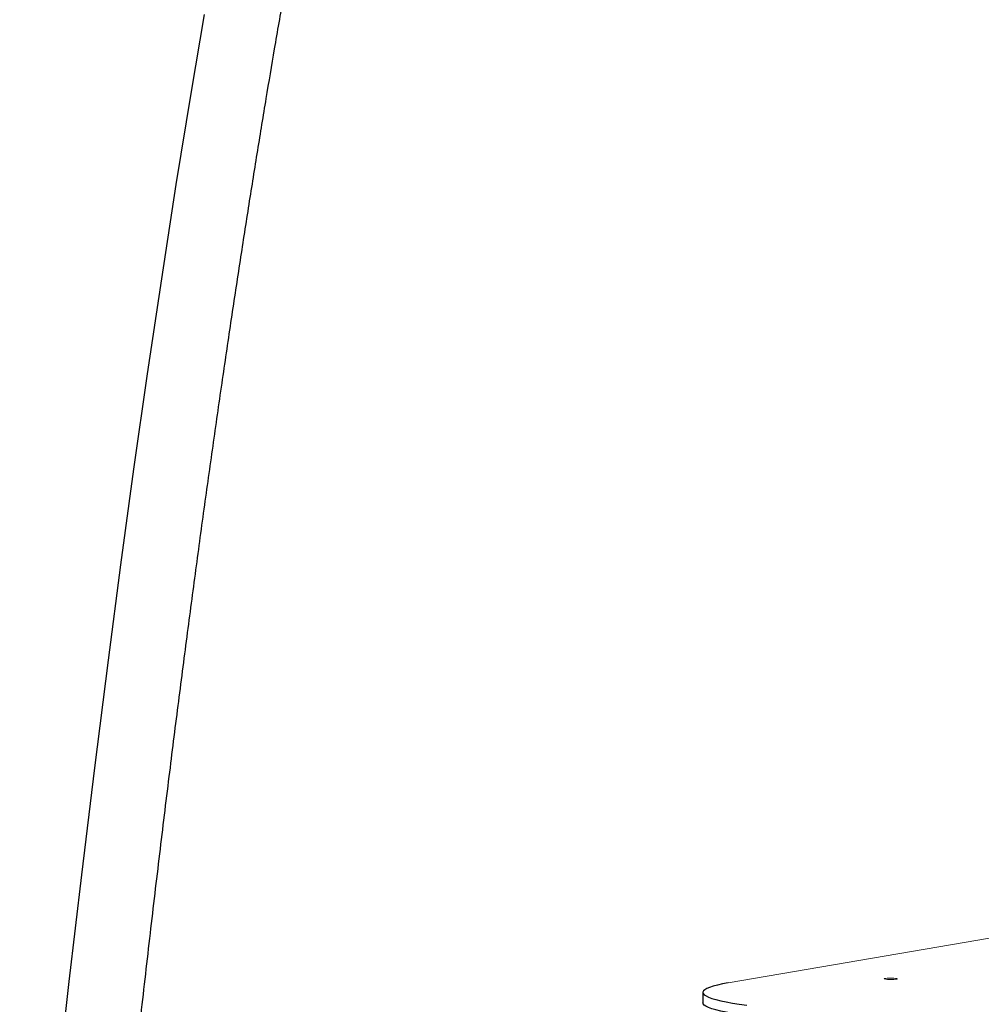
# Model space of a CAD drawing. Header units: millimetres. Extents: x -1472 to 1442, y -78 to 2620.
# Tile 38 of 102: x -1438 to -998, y 1549 to 1999. Entities that reach past the tile are written whole.
import ezdxf

# ---------------------------------------------------------------- set-up
doc = ezdxf.new("R2010")
doc.units = ezdxf.units.MM

msp = doc.modelspace()

# ---------------------------------------------------------------- linework, layer by layer
at = {"color": 144, "linetype": 'Continuous', "lineweight": 18}
msp.add_line((-913.05, 1592.92), (-1113.78, 1558.58), dxfattribs=at)
at = {"color": 7, "linetype": 'Continuous', "lineweight": 25}
msp.add_line((-1125.35, 1554.24), (-1125.38, 1549.5), dxfattribs=at)
at = {"color": 7, "linetype": 'Continuous', "lineweight": 25, "flags": 128}
for points in [[(-1353.67, 2001.81), (-1359.63, 1966.62), (-1366.52, 1924.04), (-1373.21, 1880.91), (-1379.66, 1837.41), (-1385.89, 1793.72), (-1391.88, 1750), (-1397.62, 1706.39), (-1403.88, 1656.97), (-1409.81, 1608.05), (-1415.48, 1559.28), (-1420.99, 1509.69)], [(-1113.78, 1558.58), (-1116.4, 1558.09), (-1118.7, 1557.59), (-1120.66, 1557.07), (-1122.29, 1556.54), (-1123.58, 1556), (-1124.52, 1555.44), (-1125.11, 1554.88), (-1125.34, 1554.32), (-1125.22, 1553.75), (-1124.74, 1553.18), (-1123.91, 1552.61), (-1122.73, 1552.05), (-1121.21, 1551.49), (-1119.35, 1550.94), (-1117.15, 1550.4), (-1114.64, 1549.88), (-1111.81, 1549.36), (-1108.67, 1548.87), (-1105.25, 1548.39)], [(-1079.51, 1541.28), (-1084.35, 1541.61), (-1089, 1541.97), (-1093.43, 1542.35), (-1097.63, 1542.76), (-1101.59, 1543.2), (-1105.29, 1543.65), (-1108.71, 1544.13), (-1111.84, 1544.63), (-1114.67, 1545.14), (-1117.19, 1545.66), (-1119.38, 1546.2), (-1121.25, 1546.75), (-1122.77, 1547.31), (-1123.95, 1547.87), (-1124.78, 1548.44), (-1125.25, 1549.01), (-1125.38, 1549.5)]]:
    msp.add_lwpolyline(points, dxfattribs=at)
at = {"color": 144, "linetype": 'Continuous', "lineweight": 18, "flags": 128}
msp.add_lwpolyline([(-1037.93, 1560.7), (-1037.12, 1560.63), (-1036.59, 1560.54), (-1036.4, 1560.43), (-1036.57, 1560.33), (-1037.08, 1560.25), (-1037.87, 1560.18), (-1038.84, 1560.15), (-1039.89, 1560.16), (-1040.87, 1560.2), (-1041.67, 1560.27), (-1042.21, 1560.37), (-1042.4, 1560.47), (-1042.23, 1560.57), (-1041.72, 1560.66), (-1040.93, 1560.72), (-1039.95, 1560.75), (-1038.91, 1560.75), (-1037.93, 1560.7)], dxfattribs=at)
at = {"color": 7, "linetype": 'Continuous', "lineweight": 25}
msp.add_open_spline([(-1090.06, 720.38), (-1091.54, 717.17), (-1094.43, 710.92), (-1098.91, 701.31), (-1103.29, 691.97), (-1107.56, 682.92), (-1111.7, 674.22), (-1115.92, 665.41), (-1120.16, 656.59), (-1124.39, 647.87), (-1128.29, 639.88), (-1131.84, 632.66), (-1134.87, 626.52), (-1137.41, 621.4), (-1139.48, 617.25), (-1141.26, 613.68), (-1142.75, 610.7), (-1143.94, 608.33), (-1144.84, 606.55), (-1145.45, 605.34), (-1145.9, 604.43), (-1146.35, 603.54), (-1146.93, 602.38), (-1147.77, 600.73), (-1148.85, 598.6), (-1150.14, 596.05), (-1151.94, 592.51), (-1154.29, 587.9), (-1157.27, 582.09), (-1160.95, 574.96), (-1165.42, 566.35), (-1170.76, 556.18), (-1176.52, 545.31), (-1183.67, 531.99), (-1192.12, 516.49), (-1201.91, 498.92), (-1209.67, 485.31), (-1215.18, 475.82), (-1218.18, 470.7), (-1220.75, 466.33), (-1222.91, 462.7), (-1224.87, 459.41), (-1226.9, 456.03), (-1229.75, 451.31), (-1233.44, 445.25), (-1237.89, 438.04), (-1242.5, 430.68), (-1247.18, 423.33), (-1251.91, 416.01), (-1256.66, 408.81), (-1261.38, 401.76), (-1265.22, 396.14), (-1268.06, 392.05), (-1269.76, 389.62), (-1271.08, 387.74), (-1272.09, 386.31), (-1273, 385.03), (-1274.32, 383.19), (-1276.31, 380.42), (-1279.11, 376.57), (-1283.47, 370.68), (-1289.28, 363.03), (-1296.45, 353.98), (-1302.49, 346.72), (-1307.14, 341.35), (-1310.15, 337.96), (-1312.8, 335.05), (-1315.27, 332.4), (-1317.74, 329.8), (-1320.39, 327.1), (-1323.23, 324.28), (-1326.57, 321.06), (-1330.35, 317.59), (-1334.4, 314.08), (-1338.26, 310.94), (-1341.89, 308.18), (-1345.5, 305.64), (-1349.19, 303.25), (-1353.01, 301.05), (-1356.85, 299.14), (-1360.74, 297.53), (-1364.48, 296.39), (-1367.83, 295.77), (-1370.54, 295.58), (-1372.76, 295.69), (-1375.06, 296.07), (-1377.45, 296.82), (-1379.62, 297.9), (-1381.38, 299.06), (-1382.56, 299.95), (-1383.64, 300.86), (-1384.55, 301.71), (-1385.4, 302.55), (-1386.17, 303.37), (-1386.94, 304.22), (-1387.69, 305.11), (-1389.15, 306.91), (-1391.37, 310), (-1394.55, 315.17), (-1397.99, 321.8), (-1401.6, 330.07), (-1404.88, 338.85), (-1407.86, 348.02), (-1410.59, 357.48), (-1413.24, 367.8), (-1415.8, 379.04), (-1418.26, 391.22), (-1420.57, 404.07), (-1422.72, 417.57), (-1424.72, 431.7), (-1426.6, 446.71), (-1428.36, 462.61), (-1430.03, 479.77), (-1431.58, 498.25), (-1433, 518.09), (-1434.26, 538.96), (-1435.34, 560.88), (-1436.25, 583.84), (-1436.98, 607.85), (-1437.53, 632.9), (-1437.9, 659.44), (-1438.06, 687.49), (-1438.02, 717.1), (-1437.73, 747.78), (-1437.22, 779.58), (-1436.48, 812.47), (-1435.51, 845.94), (-1434.34, 879.92), (-1432.95, 914.38), (-1431.35, 949.76), (-1429.52, 986.02), (-1427.47, 1022.91), (-1425.23, 1060.24), (-1422.81, 1097.64), (-1420.23, 1135), (-1417.13, 1177.37), (-1413.45, 1224.56), (-1409.12, 1276.36), (-1404.6, 1327.32), (-1399.92, 1377.34), (-1395.35, 1423.67), (-1390.95, 1466.35), (-1386.78, 1505.45), (-1382.55, 1543.67), (-1378.28, 1580.97), (-1373.98, 1617.33), (-1369.74, 1652.06), (-1365.58, 1685.19), (-1361.51, 1716.72), (-1357.44, 1747.35), (-1353.39, 1777.04), (-1349.33, 1806.1), (-1345.24, 1834.5), (-1341.15, 1862.22), (-1337.1, 1888.93), (-1333.1, 1914.64), (-1329.15, 1939.35), (-1325.26, 1963.07), (-1321.31, 1986.52), (-1317.31, 2009.64), (-1313.26, 2032.37), (-1309.3, 2054), (-1305.35, 2074.89), (-1301.17, 2096.38), (-1296.64, 2118.8), (-1291.75, 2142.1), (-1286.67, 2165.19), (-1281.43, 2187.87), (-1276.68, 2207.3), (-1272.52, 2223.49), (-1269.01, 2236.52), (-1265.46, 2249.1), (-1262.04, 2260.39), (-1258.74, 2270.48), (-1255.54, 2279.5), (-1252.13, 2288.25), (-1248.46, 2296.69), (-1244.71, 2304.31), (-1240.9, 2311.12), (-1237.04, 2317.19), (-1233.57, 2321.93), (-1230.76, 2325.38), (-1229.33, 2326.96), (-1228.69, 2327.67)], degree=3, knots=[0, 0, 0, 0, 0.004543, 0.008844, 0.012921, 0.016785, 0.020443, 0.023896, 0.02777, 0.031343, 0.034609, 0.037559, 0.040184, 0.042118, 0.043817, 0.045277, 0.046495, 0.047467, 0.048191, 0.048685, 0.048956, 0.049306, 0.04978, 0.050379, 0.051343, 0.052405, 0.053533, 0.055718, 0.058123, 0.060752, 0.06463, 0.068926, 0.073627, 0.078499, 0.086089, 0.093886, 0.10187, 0.104558, 0.106944, 0.108972, 0.110641, 0.112038, 0.113616, 0.115439, 0.118765, 0.122315, 0.125916, 0.129567, 0.133253, 0.136922, 0.140561, 0.144167, 0.145759, 0.147058, 0.148064, 0.148779, 0.149366, 0.150148, 0.151782, 0.153907, 0.156512, 0.161664, 0.167007, 0.172512, 0.175017, 0.177211, 0.179103, 0.180793, 0.182579, 0.184478, 0.186519, 0.188712, 0.191669, 0.194598, 0.197344, 0.199919, 0.202358, 0.205034, 0.207801, 0.210675, 0.213704, 0.216886, 0.219359, 0.221767, 0.224194, 0.226274, 0.228787, 0.231475, 0.232728, 0.233812, 0.234689, 0.235525, 0.236175, 0.236811, 0.237433, 0.238041, 0.238635, 0.240942, 0.243341, 0.246738, 0.25038, 0.254278, 0.257756, 0.261471, 0.265469, 0.269762, 0.274362, 0.279279, 0.284216, 0.289451, 0.294991, 0.300844, 0.307015, 0.313913, 0.32118, 0.328821, 0.33684, 0.345239, 0.354022, 0.363189, 0.372742, 0.383163, 0.394004, 0.405264, 0.416937, 0.42902, 0.441505, 0.453835, 0.46652, 0.479551, 0.492918, 0.506608, 0.520358, 0.534221, 0.548024, 0.561747, 0.581173, 0.600344, 0.619209, 0.637728, 0.65586, 0.670651, 0.685132, 0.699289, 0.713106, 0.726572, 0.739677, 0.751694, 0.763376, 0.774718, 0.785717, 0.796369, 0.807009, 0.817276, 0.827172, 0.836697, 0.845854, 0.854646, 0.863077, 0.871939, 0.880377, 0.888399, 0.89605, 0.903683, 0.912409, 0.921141, 0.929825, 0.938404, 0.946817, 0.951964, 0.957004, 0.961914, 0.966694, 0.970434, 0.974176, 0.977952, 0.981781, 0.985696, 0.989061, 0.992562, 0.996187, 0.998287, 1, 1, 1, 1], dxfattribs=at)

doc.saveas('drawing.dxf')
